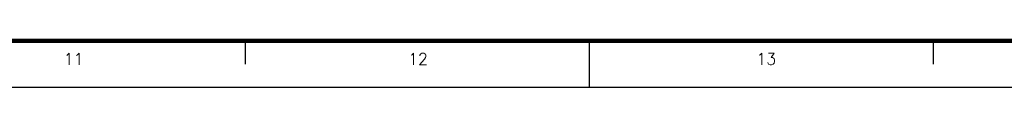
# Model space of a CAD drawing. Header units: millimetres. Extents: x 664 to 730045, y -4 to 80.
# Tile 55 of 78: x 741.05 to 762.31, y -3.68 to -2.68. Entities that reach past the tile are written whole.
import ezdxf

# ---------------------------------------------------------------- set-up
doc = ezdxf.new("R2010")
doc.units = ezdxf.units.MM
doc.header["$MEASUREMENT"] = 0
doc.layers.add('Margem', color=4, linetype='Continuous')
doc.styles.add('ROMANS', font='ROMANS')

msp = doc.modelspace()

# ---------------------------------------------------------------- linework, layer by layer
at = {"layer": 'Margem', "lineweight": 100}
msp.add_line((782.0538, -2.6803), (666.7538, -2.6803), dxfattribs=at)
at = {"layer": 'Margem', "color": 1}
for p, q in [((745.9288, -3.1803), (745.9288, -2.6803)), ((753.3538, -3.6803), (753.3538, -2.6803)), ((760.7788, -3.1803), (760.7788, -2.6803)), ((664.2538, -3.6803), (783.0538, -3.6803))]:
    msp.add_line(p, q, dxfattribs=at)

# ---------------------------------------------------------------- texts
at = {"layer": 'Margem', "color": 1, "char_height": 0.25, "width": 1.479069, "attachment_point": 8, "line_spacing_factor": 0.798, "style": 'ROMANS'}
for s, insert in [('11', (742.2163, -3.1978)), ('12', (749.6505, -3.1955)), ('13', (757.1669, -3.1955))]:
    msp.add_mtext(s, dxfattribs=dict(at, insert=insert))

doc.saveas('drawing.dxf')
